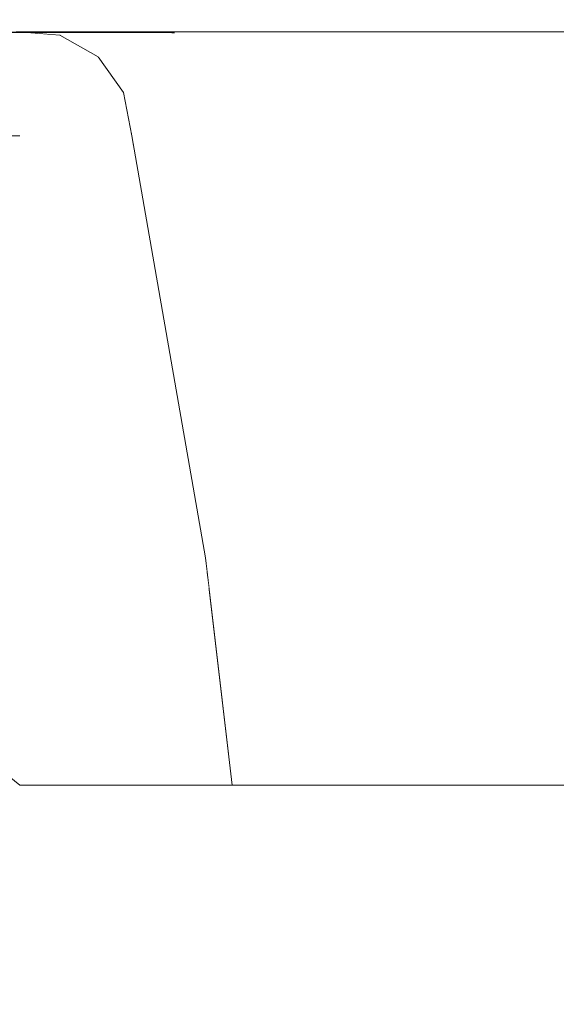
# Model space of a CAD drawing. Header units: millimetres. Extents: x 58537 to 97688, y -8921 to 14216.
# Tile 80 of 189: x 68663 to 68685, y 810 to 851. Entities that reach past the tile are written whole.
import ezdxf

# ---------------------------------------------------------------- set-up
doc = ezdxf.new("R2010")
doc.units = ezdxf.units.MM
doc.header["$MEASUREMENT"] = 0
doc.linetypes.add('Wipeout_Contour', pattern=[1000, 0, -1000])
doc.layers.add('Nowe_A-Armatura', color=7, linetype='Continuous')
doc.layers.add('Nowe_A-Wymiary-Zewnętrzne', color=7, linetype='Continuous')
doc.layers.add('Nowe_A-Armatura_Nr_pióra__1', color=7, linetype='Continuous', lineweight=13)
doc.layers.add('Nowe_A-Wymiary-Zewnętrzne_Nr_pióra__46', color=5, linetype='Continuous', lineweight=15)
doc.layers.add('Nowe_A-Wymiary-Zewnętrzne_Nr_pióra__45', color=7, linetype='Continuous', lineweight=15, true_color=0x40a5ff)
doc.layers.add('Nowe_A-Wymiary-Zewnętrzne_Nr_pióra__85', color=7, linetype='Continuous', lineweight=13, true_color=0x80c2ff)
doc.styles.add('STYL_AUTOMATYCZNY_2', font='arial.ttf')
doc.dimstyles.new('STYL_AUTOMATYCZNY__1', dxfattribs={"dimtxt": 125, "dimasz": 47.5, "dimexe": 0.18, "dimexo": 20, "dimgap": 0, "dimtad": 1, "dimdec": 1, "dimlfac": 0.1, "dimzin": 0, "dimdsep": 46, "dimtxsty": 'STYL_AUTOMATYCZNY_2', "dimblk": 'ARROWHEAD_11', "dimblk1": 'ARROWHEAD_11', "dimblk2": 'ARROWHEAD_11', "dimcen": 0.09, "dimclrd": 256, "dimclre": 256, "dimclrt": 5, "dimadec": 1, "dimazin": 0, "dimtfac": 1, "dimtdec": 4, "dimtmove": 0, "dimatfit": 3, "dimfxl": 0, "dimtolj": 1, "dimtzin": 0, "dimarcsym": 0})

# ---------------------------------------------------------------- blocks, each defined once
blk = doc.blocks.new('ElemPrzekroju_385')
at = {"color": 254, "linetype": 'Wipeout_Contour', "lineweight": 0, "ltscale": 206020.469318}
blk.add_wipeout([(68669.13, 849.96), (68667.225, 849.961), (68668.5, 849.85)], dxfattribs=at).dxf.layer = 'Nowe_A-Armatura'
at = {"color": 254, "linetype": 'Wipeout_Contour', "lineweight": 0, "ltscale": 206069.031035}
blk.add_wipeout([(68680.635, 849.998), (68682.049, 849.85), (68690.212, 849.998)], dxfattribs=at).dxf.layer = 'Nowe_A-Armatura'
at = {"color": 254, "linetype": 'Wipeout_Contour', "lineweight": 0, "ltscale": 206015.694195}
blk.add_wipeout([(68666.908, 849.961), (68665.943, 849.962), (68667.28, 849.85)], dxfattribs=at).dxf.layer = 'Nowe_A-Armatura'
at = {"color": 254, "linetype": 'Wipeout_Contour', "lineweight": 0, "ltscale": 206024.414513}
blk.add_wipeout([(68668.5, 849.85), (68670.79, 849.85), (68669.13, 849.96)], dxfattribs=at).dxf.layer = 'Nowe_A-Armatura'
at = {"color": 254, "linetype": 'Wipeout_Contour', "lineweight": 0, "ltscale": 206045.21678}
blk.add_wipeout([(68680.561, 849.998), (68673.506, 849.998), (68675.09, 849.85)], dxfattribs=at).dxf.layer = 'Nowe_A-Armatura'
at = {"color": 254, "linetype": 'Wipeout_Contour', "lineweight": 0, "ltscale": 274774.344013}
blk.add_wipeout([(68682.049, 849.85), (68691.48, 849.85), (68690.312, 849.998), (68690.212, 849.998)], dxfattribs=at).dxf.layer = 'Nowe_A-Armatura'
at = {"color": 254, "linetype": 'Wipeout_Contour', "lineweight": 0, "ltscale": 206024.92697}
blk.add_wipeout([(68668.5, 849.85), (68670.04, 848.95), (68670.79, 849.85)], dxfattribs=at).dxf.layer = 'Nowe_A-Armatura'
at = {"color": 254, "linetype": 'Wipeout_Contour', "lineweight": 0, "ltscale": 206073.311842}
blk.add_wipeout([(68682.049, 849.85), (68683.689, 848.95), (68691.48, 849.85)], dxfattribs=at).dxf.layer = 'Nowe_A-Armatura'
at = {"color": 254, "linetype": 'Wipeout_Contour', "lineweight": 0, "ltscale": 274691.517583}
blk.add_wipeout([(68666.908, 849.961), (68667.28, 849.85), (68668.5, 849.85), (68667.225, 849.961)], dxfattribs=at).dxf.layer = 'Nowe_A-Armatura'
at = {"color": 254, "linetype": 'Wipeout_Contour', "lineweight": 0, "ltscale": 274738.787364}
blk.add_wipeout([(68680.561, 849.998), (68675.09, 849.85), (68682.049, 849.85), (68680.635, 849.998)], dxfattribs=at).dxf.layer = 'Nowe_A-Armatura'
at = {"color": 254, "linetype": 'Wipeout_Contour', "lineweight": 0, "ltscale": 206029.112361}
blk.add_wipeout([(68670.04, 848.95), (68672.36, 848.95), (68670.79, 849.85)], dxfattribs=at).dxf.layer = 'Nowe_A-Armatura'
at = {"color": 254, "linetype": 'Wipeout_Contour', "lineweight": 0, "ltscale": 206083.41105}
blk.add_wipeout([(68683.689, 848.95), (68692.85, 848.95), (68691.48, 849.85)], dxfattribs=at).dxf.layer = 'Nowe_A-Armatura'
at = {"color": 254, "linetype": 'Wipeout_Contour', "lineweight": 0, "ltscale": 206020.137674}
blk.add_wipeout([(68668.86, 848.95), (68668.5, 849.85), (68667.28, 849.85)], dxfattribs=at).dxf.layer = 'Nowe_A-Armatura'
at = {"color": 254, "linetype": 'Wipeout_Contour', "lineweight": 0, "ltscale": 206049.970429}
blk.add_wipeout([(68675.09, 849.85), (68676.81, 848.95), (68682.049, 849.85)], dxfattribs=at).dxf.layer = 'Nowe_A-Armatura'
at = {"color": 254, "linetype": 'Wipeout_Contour', "lineweight": 0, "ltscale": 206023.412307}
blk.add_wipeout([(68668.5, 849.85), (68668.86, 848.95), (68670.04, 848.95)], dxfattribs=at).dxf.layer = 'Nowe_A-Armatura'
at = {"color": 254, "linetype": 'Wipeout_Contour', "lineweight": 0, "ltscale": 206058.0318}
blk.add_wipeout([(68682.049, 849.85), (68676.81, 848.95), (68683.689, 848.95)], dxfattribs=at).dxf.layer = 'Nowe_A-Armatura'
at = {"color": 254, "linetype": 'Wipeout_Contour', "lineweight": 0, "ltscale": 274707.397768}
blk.add_wipeout([(68673.32, 849.998), (68669.13, 849.96), (68670.79, 849.85), (68673.461, 849.998)], dxfattribs=at).dxf.layer = 'Nowe_A-Armatura'
at = {"color": 254, "linetype": 'Wipeout_Contour', "lineweight": 0, "ltscale": 206077.621866}
blk.add_wipeout([(68683.689, 848.95), (68684.999, 847.47), (68692.85, 848.95)], dxfattribs=at).dxf.layer = 'Nowe_A-Armatura'
at = {"color": 254, "linetype": 'Wipeout_Contour', "lineweight": 0, "ltscale": 274713.630583}
blk.add_wipeout([(68670.79, 849.85), (68675.09, 849.85), (68673.506, 849.998), (68673.461, 849.998)], dxfattribs=at).dxf.layer = 'Nowe_A-Armatura'
at = {"color": 254, "linetype": 'Wipeout_Contour', "lineweight": 0, "ltscale": 206054.673318}
blk.add_wipeout([(68676.81, 848.95), (68678.139, 847.47), (68683.689, 848.95)], dxfattribs=at).dxf.layer = 'Nowe_A-Armatura'
at = {"color": 254, "linetype": 'Wipeout_Contour', "lineweight": 0, "ltscale": 206034.143637}
blk.add_wipeout([(68672.36, 848.95), (68675.09, 849.85), (68670.79, 849.85)], dxfattribs=at).dxf.layer = 'Nowe_A-Armatura'
at = {"color": 254, "linetype": 'Wipeout_Contour', "lineweight": 0, "ltscale": 206062.216379}
blk.add_wipeout([(68683.689, 848.95), (68678.14, 847.47), (68684.999, 847.47)], dxfattribs=at).dxf.layer = 'Nowe_A-Armatura'
at = {"color": 254, "linetype": 'Wipeout_Contour', "lineweight": 0, "ltscale": 206039.89133}
blk.add_wipeout([(68675.09, 849.85), (68672.36, 848.95), (68676.81, 848.95)], dxfattribs=at).dxf.layer = 'Nowe_A-Armatura'
at = {"color": 254, "linetype": 'Wipeout_Contour', "lineweight": 0, "ltscale": 343356.500531}
blk.add_wipeout([(68662.69, 849.998), (68659.922, 849.966), (68669.13, 849.96), (68673.32, 849.998), (68664.893, 849.998)], dxfattribs=at).dxf.layer = 'Nowe_A-Armatura'
at = {"color": 254, "linetype": 'Wipeout_Contour', "lineweight": 0, "ltscale": 206029.265985}
blk.add_wipeout([(68670.04, 848.95), (68671.09, 847.47), (68672.36, 848.95)], dxfattribs=at).dxf.layer = 'Nowe_A-Armatura'
at = {"color": 254, "linetype": 'Wipeout_Contour', "lineweight": 0, "ltscale": 274654.973338}
blk.add_wipeout([(68656.1, 849.85), (68662.69, 849.85), (68658.397, 849.948), (68656.1, 849.921)], dxfattribs=at).dxf.layer = 'Nowe_A-Armatura'
at = {"color": 254, "linetype": 'Wipeout_Contour', "lineweight": 0, "ltscale": 206010.319701}
blk.add_wipeout([(68664.119, 849.963), (68665.5, 849.85), (68665.192, 849.962)], dxfattribs=at).dxf.layer = 'Nowe_A-Armatura'
at = {"color": 254, "linetype": 'Wipeout_Contour', "lineweight": 0, "ltscale": 206024.150657}
blk.add_wipeout([(68669.92, 847.47), (68670.04, 848.95), (68668.86, 848.95)], dxfattribs=at).dxf.layer = 'Nowe_A-Armatura'
at = {"color": 254, "linetype": 'Wipeout_Contour', "lineweight": 0, "ltscale": 206032.608517}
blk.add_wipeout([(68671.09, 847.47), (68673.49, 847.47), (68672.36, 848.95)], dxfattribs=at).dxf.layer = 'Nowe_A-Armatura'
at = {"color": 254, "linetype": 'Wipeout_Contour', "lineweight": 0, "ltscale": 206006.661477}
blk.add_wipeout([(68662.978, 849.964), (68664.36, 849.85), (68663.192, 849.964)], dxfattribs=at).dxf.layer = 'Nowe_A-Armatura'
at = {"color": 254, "linetype": 'Wipeout_Contour', "lineweight": 0, "ltscale": 274684.814591}
blk.add_wipeout([(68665.192, 849.962), (68665.5, 849.85), (68666.92, 849.85), (68665.55, 849.962)], dxfattribs=at).dxf.layer = 'Nowe_A-Armatura'
at = {"color": 254, "linetype": 'Wipeout_Contour', "lineweight": 0, "ltscale": 206027.145536}
blk.add_wipeout([(68670.04, 848.95), (68669.92, 847.47), (68671.09, 847.47)], dxfattribs=at).dxf.layer = 'Nowe_A-Armatura'
at = {"color": 254, "linetype": 'Wipeout_Contour', "lineweight": 0, "ltscale": 206038.633923}
blk.add_wipeout([(68673.49, 847.47), (68676.81, 848.95), (68672.36, 848.95)], dxfattribs=at).dxf.layer = 'Nowe_A-Armatura'
at = {"color": 254, "linetype": 'Wipeout_Contour', "lineweight": 0, "ltscale": 274676.653696}
blk.add_wipeout([(68663.192, 849.964), (68664.36, 849.85), (68664.65, 849.85), (68663.263, 849.964)], dxfattribs=at).dxf.layer = 'Nowe_A-Armatura'
at = {"color": 254, "linetype": 'Wipeout_Contour', "lineweight": 0, "ltscale": 206014.871495}
blk.add_wipeout([(68667.08, 848.95), (68666.92, 849.85), (68665.5, 849.85)], dxfattribs=at).dxf.layer = 'Nowe_A-Armatura'
at = {"color": 254, "linetype": 'Wipeout_Contour', "lineweight": 0, "ltscale": 206043.922843}
blk.add_wipeout([(68676.81, 848.95), (68673.49, 847.47), (68678.14, 847.47)], dxfattribs=at).dxf.layer = 'Nowe_A-Armatura'
at = {"color": 254, "linetype": 'Wipeout_Contour', "lineweight": 0, "ltscale": 206011.048132}
blk.add_wipeout([(68664.65, 849.85), (68664.36, 849.85), (68665.95, 848.95)], dxfattribs=at).dxf.layer = 'Nowe_A-Armatura'
at = {"color": 254, "linetype": 'Wipeout_Contour', "lineweight": 0, "ltscale": 206018.645172}
blk.add_wipeout([(68666.92, 849.85), (68667.08, 848.95), (68668.5, 848.95)], dxfattribs=at).dxf.layer = 'Nowe_A-Armatura'
at = {"color": 254, "linetype": 'Wipeout_Contour', "lineweight": 0, "ltscale": 206012.254141}
blk.add_wipeout([(68666.23, 848.95), (68664.65, 849.85), (68665.95, 848.95)], dxfattribs=at).dxf.layer = 'Nowe_A-Armatura'
at = {"color": 254, "linetype": 'Wipeout_Contour', "lineweight": 0, "ltscale": 206007.641796}
blk.add_wipeout([(68663.91, 849.963), (68663.263, 849.964), (68664.65, 849.85)], dxfattribs=at).dxf.layer = 'Nowe_A-Armatura'
at = {"color": 254, "linetype": 'Wipeout_Contour', "lineweight": 0, "ltscale": 274679.61953}
blk.add_wipeout([(68664.119, 849.963), (68663.91, 849.963), (68664.65, 849.85), (68665.5, 849.85)], dxfattribs=at).dxf.layer = 'Nowe_A-Armatura'
at = {"color": 254, "linetype": 'Wipeout_Contour', "lineweight": 0, "ltscale": 274674.583165}
blk.add_wipeout([(68662.978, 849.964), (68662.69, 849.964), (68662.69, 849.85), (68664.36, 849.85)], dxfattribs=at).dxf.layer = 'Nowe_A-Armatura'
at = {"color": 254, "linetype": 'Wipeout_Contour', "lineweight": 0, "ltscale": 206012.112465}
blk.add_wipeout([(68665.5, 849.85), (68664.65, 849.85), (68666.23, 848.95)], dxfattribs=at).dxf.layer = 'Nowe_A-Armatura'
at = {"color": 254, "linetype": 'Wipeout_Contour', "lineweight": 0, "ltscale": 206014.594722}
blk.add_wipeout([(68667.08, 848.95), (68665.5, 849.85), (68666.23, 848.95)], dxfattribs=at).dxf.layer = 'Nowe_A-Armatura'
at = {"color": 254, "linetype": 'Wipeout_Contour', "lineweight": 0, "ltscale": 206014.386927}
blk.add_wipeout([(68665.851, 849.962), (68665.55, 849.962), (68666.92, 849.85)], dxfattribs=at).dxf.layer = 'Nowe_A-Armatura'
at = {"color": 254, "linetype": 'Wipeout_Contour', "lineweight": 0, "ltscale": 206015.155498}
blk.add_wipeout([(68665.95, 848.95), (68667.01, 847.47), (68666.23, 848.95)], dxfattribs=at).dxf.layer = 'Nowe_A-Armatura'
at = {"color": 254, "linetype": 'Wipeout_Contour', "lineweight": 0, "ltscale": 274687.219596}
blk.add_wipeout([(68665.943, 849.962), (68665.851, 849.962), (68666.92, 849.85), (68667.28, 849.85)], dxfattribs=at).dxf.layer = 'Nowe_A-Armatura'
at = {"color": 254, "linetype": 'Wipeout_Contour', "lineweight": 0, "ltscale": 206015.993101}
blk.add_wipeout([(68667.29, 847.47), (68666.23, 848.95), (68667.01, 847.47)], dxfattribs=at).dxf.layer = 'Nowe_A-Armatura'
at = {"color": 254, "linetype": 'Wipeout_Contour', "lineweight": 0, "ltscale": 206016.027695}
blk.add_wipeout([(68666.23, 848.95), (68667.29, 847.47), (68667.08, 848.95)], dxfattribs=at).dxf.layer = 'Nowe_A-Armatura'
at = {"color": 254, "linetype": 'Wipeout_Contour', "lineweight": 0, "ltscale": 206018.510645}
blk.add_wipeout([(68668.14, 847.47), (68667.08, 848.95), (68667.29, 847.47)], dxfattribs=at).dxf.layer = 'Nowe_A-Armatura'
at = {"color": 254, "linetype": 'Wipeout_Contour', "lineweight": 0, "ltscale": 206018.742085}
blk.add_wipeout([(68667.28, 849.85), (68666.92, 849.85), (68668.5, 848.95)], dxfattribs=at).dxf.layer = 'Nowe_A-Armatura'
at = {"color": 254, "linetype": 'Wipeout_Contour', "lineweight": 0, "ltscale": 206016.997211}
blk.add_wipeout([(68667.01, 847.47), (68667.35, 845.67), (68667.29, 847.47)], dxfattribs=at).dxf.layer = 'Nowe_A-Armatura'
at = {"color": 254, "linetype": 'Wipeout_Contour', "lineweight": 0, "ltscale": 206020.114173}
blk.add_wipeout([(68668.86, 848.95), (68667.28, 849.85), (68668.5, 848.95)], dxfattribs=at).dxf.layer = 'Nowe_A-Armatura'
at = {"color": 254, "linetype": 'Wipeout_Contour', "lineweight": 0, "ltscale": 206018.244697}
blk.add_wipeout([(68667.64, 845.67), (68667.29, 847.47), (68667.35, 845.67)], dxfattribs=at).dxf.layer = 'Nowe_A-Armatura'
at = {"color": 254, "linetype": 'Wipeout_Contour', "lineweight": 0, "ltscale": 206217.404763}
blk.add_wipeout([(68873.559, 850), (68662.69, 850), (68664.893, 849.998)], dxfattribs=at).dxf.layer = 'Nowe_A-Armatura'
at = {"color": 254, "linetype": 'Wipeout_Contour', "lineweight": 0, "ltscale": 206018.828836}
blk.add_wipeout([(68667.29, 847.47), (68667.64, 845.67), (68668.14, 847.47)], dxfattribs=at).dxf.layer = 'Nowe_A-Armatura'
at = {"color": 254, "linetype": 'Wipeout_Contour', "lineweight": 0, "ltscale": 274658.512502}
blk.add_wipeout([(68662.69, 850), (68656.1, 850), (68656.1, 849.921), (68662.546, 849.997)], dxfattribs=at).dxf.layer = 'Nowe_A-Armatura'
at = {"color": 254, "linetype": 'Wipeout_Contour', "lineweight": 0, "ltscale": 206019.81777}
blk.add_wipeout([(68667.64, 845.67), (68668.49, 845.67), (68668.14, 847.47)], dxfattribs=at).dxf.layer = 'Nowe_A-Armatura'
at = {"color": 254, "linetype": 'Wipeout_Contour', "lineweight": 0, "ltscale": 206023.277514}
blk.add_wipeout([(68670.73, 828.12), (68667.35, 845.67), (68670.42, 828.12)], dxfattribs=at).dxf.layer = 'Nowe_A-Armatura'
at = {"color": 254, "linetype": 'Wipeout_Contour', "lineweight": 0, "ltscale": 206021.546203}
blk.add_wipeout([(68667.64, 845.67), (68667.35, 845.67), (68670.73, 828.12)], dxfattribs=at).dxf.layer = 'Nowe_A-Armatura'
at = {"color": 254, "linetype": 'Wipeout_Contour', "lineweight": 0, "ltscale": 206024.970822}
blk.add_wipeout([(68671.68, 828.12), (68667.64, 845.67), (68670.73, 828.12)], dxfattribs=at).dxf.layer = 'Nowe_A-Armatura'
at = {"color": 254, "linetype": 'Wipeout_Contour', "lineweight": 0, "ltscale": 206023.511459}
blk.add_wipeout([(68668.49, 845.67), (68667.64, 845.67), (68671.68, 828.12)], dxfattribs=at).dxf.layer = 'Nowe_A-Armatura'
at = {"color": 254, "linetype": 'Wipeout_Contour', "lineweight": 0, "ltscale": 206028.081556}
blk.add_wipeout([(68671.733, 818.665), (68670.42, 828.12), (68671.519, 818.665)], dxfattribs=at).dxf.layer = 'Nowe_A-Armatura'
at = {"color": 254, "linetype": 'Wipeout_Contour', "lineweight": 0, "ltscale": 274704.391084}
blk.add_wipeout([(68670.73, 828.12), (68670.42, 828.12), (68671.733, 818.665), (68671.877, 818.665)], dxfattribs=at).dxf.layer = 'Nowe_A-Armatura'
at = {"color": 254, "linetype": 'Wipeout_Contour', "lineweight": 0, "ltscale": 206029.733026}
blk.add_wipeout([(68672.521, 818.665), (68670.73, 828.12), (68671.877, 818.665)], dxfattribs=at).dxf.layer = 'Nowe_A-Armatura'
at = {"color": 254, "linetype": 'Wipeout_Contour', "lineweight": 0, "ltscale": 274707.408012}
blk.add_wipeout([(68671.68, 828.12), (68670.73, 828.12), (68672.521, 818.665), (68672.961, 818.665)], dxfattribs=at).dxf.layer = 'Nowe_A-Armatura'
at = {"color": 254, "linetype": 'Wipeout_Contour', "lineweight": 0, "ltscale": 206031.494314}
blk.add_wipeout([(68673.56, 828.11), (68669.9, 845.67), (68673.27, 828.12)], dxfattribs=at).dxf.layer = 'Nowe_A-Armatura'
at = {"color": 254, "linetype": 'Wipeout_Contour', "lineweight": 0, "ltscale": 206029.532923}
blk.add_wipeout([(68670.26, 845.67), (68669.9, 845.67), (68673.56, 828.11)], dxfattribs=at).dxf.layer = 'Nowe_A-Armatura'
at = {"color": 254, "linetype": 'Wipeout_Contour', "lineweight": 0, "ltscale": 206024.605717}
blk.add_wipeout([(68669.92, 847.47), (68669.56, 847.47), (68669.9, 845.67)], dxfattribs=at).dxf.layer = 'Nowe_A-Armatura'
at = {"color": 254, "linetype": 'Wipeout_Contour', "lineweight": 0, "ltscale": 206033.20238}
blk.add_wipeout([(68674.48, 828.07), (68670.26, 845.67), (68673.56, 828.11)], dxfattribs=at).dxf.layer = 'Nowe_A-Armatura'
at = {"color": 254, "linetype": 'Wipeout_Contour', "lineweight": 0, "ltscale": 206031.81101}
blk.add_wipeout([(68670.26, 845.67), (68674.48, 828.07), (68671.44, 845.67)], dxfattribs=at).dxf.layer = 'Nowe_A-Armatura'
at = {"color": 254, "linetype": 'Wipeout_Contour', "lineweight": 0, "ltscale": 206026.159969}
blk.add_wipeout([(68669.9, 845.67), (68670.26, 845.67), (68669.92, 847.47)], dxfattribs=at).dxf.layer = 'Nowe_A-Armatura'
at = {"color": 254, "linetype": 'Wipeout_Contour', "lineweight": 0, "ltscale": 206037.392668}
blk.add_wipeout([(68674.983, 818.665), (68673.27, 828.12), (68674.771, 818.665)], dxfattribs=at).dxf.layer = 'Nowe_A-Armatura'
at = {"color": 254, "linetype": 'Wipeout_Contour', "lineweight": 0, "ltscale": 206027.149369}
blk.add_wipeout([(68670.26, 845.67), (68671.09, 847.47), (68669.92, 847.47)], dxfattribs=at).dxf.layer = 'Nowe_A-Armatura'
at = {"color": 254, "linetype": 'Wipeout_Contour', "lineweight": 0, "ltscale": 274716.588502}
blk.add_wipeout([(68673.27, 828.12), (68674.983, 818.665), (68675.117, 818.665), (68673.56, 828.11)], dxfattribs=at).dxf.layer = 'Nowe_A-Armatura'
at = {"color": 254, "linetype": 'Wipeout_Contour', "lineweight": 0, "ltscale": 206028.221978}
blk.add_wipeout([(68671.09, 847.47), (68670.26, 845.67), (68671.44, 845.67)], dxfattribs=at).dxf.layer = 'Nowe_A-Armatura'
at = {"color": 254, "linetype": 'Wipeout_Contour', "lineweight": 0, "ltscale": 206038.855834}
blk.add_wipeout([(68675.671, 818.665), (68673.56, 828.11), (68675.117, 818.665)], dxfattribs=at).dxf.layer = 'Nowe_A-Armatura'
at = {"color": 254, "linetype": 'Wipeout_Contour', "lineweight": 0, "ltscale": 206028.458053}
blk.add_wipeout([(68673.27, 828.12), (68668.49, 845.67), (68671.68, 828.12)], dxfattribs=at).dxf.layer = 'Nowe_A-Armatura'
at = {"color": 254, "linetype": 'Wipeout_Contour', "lineweight": 0, "ltscale": 274719.357064}
blk.add_wipeout([(68673.56, 828.11), (68675.671, 818.665), (68676.098, 818.665), (68674.48, 828.07)], dxfattribs=at).dxf.layer = 'Nowe_A-Armatura'
at = {"color": 254, "linetype": 'Wipeout_Contour', "lineweight": 0, "ltscale": 206027.276595}
blk.add_wipeout([(68668.49, 845.67), (68673.27, 828.12), (68669.9, 845.67)], dxfattribs=at).dxf.layer = 'Nowe_A-Armatura'
at = {"color": 254, "linetype": 'Wipeout_Contour', "lineweight": 0, "ltscale": 206022.113872}
blk.add_wipeout([(68668.49, 845.67), (68669.56, 847.47), (68668.14, 847.47)], dxfattribs=at).dxf.layer = 'Nowe_A-Armatura'
at = {"color": 254, "linetype": 'Wipeout_Contour', "lineweight": 0, "ltscale": 206033.376253}
blk.add_wipeout([(68674.034, 818.665), (68671.68, 828.12), (68672.961, 818.665)], dxfattribs=at).dxf.layer = 'Nowe_A-Armatura'
at = {"color": 254, "linetype": 'Wipeout_Contour', "lineweight": 0, "ltscale": 206023.326874}
blk.add_wipeout([(68669.56, 847.47), (68668.49, 845.67), (68669.9, 845.67)], dxfattribs=at).dxf.layer = 'Nowe_A-Armatura'
at = {"color": 254, "linetype": 'Wipeout_Contour', "lineweight": 0, "ltscale": 274713.223066}
blk.add_wipeout([(68671.68, 828.12), (68674.034, 818.665), (68674.771, 818.665), (68673.27, 828.12)], dxfattribs=at).dxf.layer = 'Nowe_A-Armatura'
at = {"color": 254, "linetype": 'Wipeout_Contour', "lineweight": 0, "ltscale": 206019.202861}
blk.add_wipeout([(68668.14, 847.47), (68668.5, 848.95), (68667.08, 848.95)], dxfattribs=at).dxf.layer = 'Nowe_A-Armatura'
at = {"color": 254, "linetype": 'Wipeout_Contour', "lineweight": 0, "ltscale": 206037.468491}
blk.add_wipeout([(68676.47, 828.01), (68671.44, 845.67), (68674.48, 828.07)], dxfattribs=at).dxf.layer = 'Nowe_A-Armatura'
at = {"color": 254, "linetype": 'Wipeout_Contour', "lineweight": 0, "ltscale": 274687.294744}
blk.add_wipeout([(68670.565, 826.868), (68662.69, 827.54), (68662.69, 818.665), (68671.519, 818.665)], dxfattribs=at).dxf.layer = 'Nowe_A-Armatura'
at = {"color": 254, "linetype": 'Wipeout_Contour', "lineweight": 0, "ltscale": 206022.14496}
blk.add_wipeout([(68668.5, 848.95), (68668.14, 847.47), (68669.56, 847.47)], dxfattribs=at).dxf.layer = 'Nowe_A-Armatura'
at = {"color": 254, "linetype": 'Wipeout_Contour', "lineweight": 0, "ltscale": 206037.214413}
blk.add_wipeout([(68673.88, 845.67), (68671.44, 845.67), (68676.47, 828.01)], dxfattribs=at).dxf.layer = 'Nowe_A-Armatura'
at = {"color": 254, "linetype": 'Wipeout_Contour', "lineweight": 0, "ltscale": 206018.208267}
blk.add_wipeout([(68662.69, 827.54), (68670.565, 826.868), (68670.487, 827.54)], dxfattribs=at).dxf.layer = 'Nowe_A-Armatura'
at = {"color": 254, "linetype": 'Wipeout_Contour', "lineweight": 0, "ltscale": 274652.215106}
blk.add_wipeout([(68649.56, 809.56), (68662.69, 809.56), (68662.69, 818.665), (68658.624, 821.973)], dxfattribs=at).dxf.layer = 'Nowe_A-Armatura'
at = {"color": 254, "linetype": 'Wipeout_Contour', "lineweight": 0, "ltscale": 206022.809442}
blk.add_wipeout([(68668.86, 848.95), (68668.5, 848.95), (68669.56, 847.47)], dxfattribs=at).dxf.layer = 'Nowe_A-Armatura'
at = {"color": 254, "linetype": 'Wipeout_Contour', "lineweight": 0, "ltscale": 206032.043762}
blk.add_wipeout([(68671.09, 847.47), (68671.44, 845.67), (68673.49, 847.47)], dxfattribs=at).dxf.layer = 'Nowe_A-Armatura'
at = {"color": 254, "linetype": 'Wipeout_Contour', "lineweight": 0, "ltscale": 205989.847381}
blk.add_wipeout([(68662.69, 827.54), (68662.69, 845.67), (68649.56, 845.67)], dxfattribs=at).dxf.layer = 'Nowe_A-Armatura'
at = {"color": 254, "linetype": 'Wipeout_Contour', "lineweight": 0, "ltscale": 206042.403004}
blk.add_wipeout([(68674.48, 828.07), (68676.098, 818.665), (68677.18, 818.665)], dxfattribs=at).dxf.layer = 'Nowe_A-Armatura'
at = {"color": 254, "linetype": 'Wipeout_Contour', "lineweight": 0, "ltscale": 206023.877972}
blk.add_wipeout([(68669.92, 847.47), (68668.86, 848.95), (68669.56, 847.47)], dxfattribs=at).dxf.layer = 'Nowe_A-Armatura'
at = {"color": 254, "linetype": 'Wipeout_Contour', "lineweight": 0, "ltscale": 206034.104757}
blk.add_wipeout([(68671.44, 845.67), (68673.88, 845.67), (68673.49, 847.47)], dxfattribs=at).dxf.layer = 'Nowe_A-Armatura'
at = {"color": 254, "linetype": 'Wipeout_Contour', "lineweight": 0, "ltscale": 343358.977775}
blk.add_wipeout([(68667.421, 845.263), (68662.69, 845.67), (68662.69, 827.54), (68670.487, 827.54), (68670.42, 828.12)], dxfattribs=at).dxf.layer = 'Nowe_A-Armatura'
at = {"color": 254, "linetype": 'Wipeout_Contour', "lineweight": 0, "ltscale": 274725.691208}
blk.add_wipeout([(68674.48, 828.07), (68677.18, 818.665), (68678.111, 818.665), (68676.47, 828.01)], dxfattribs=at).dxf.layer = 'Nowe_A-Armatura'
at = {"color": 254, "linetype": 'Wipeout_Contour', "lineweight": 0, "ltscale": 206012.597876}
blk.add_wipeout([(68667.35, 845.67), (68662.69, 845.67), (68667.421, 845.263)], dxfattribs=at).dxf.layer = 'Nowe_A-Armatura'
at = {"color": 254, "linetype": 'Wipeout_Contour', "lineweight": 0, "ltscale": 206046.202829}
blk.add_wipeout([(68673.88, 845.67), (68676.47, 828.01), (68680.56, 827.93)], dxfattribs=at).dxf.layer = 'Nowe_A-Armatura'
at = {"color": 254, "linetype": 'Wipeout_Contour', "lineweight": 0, "ltscale": 205991.028191}
blk.add_wipeout([(68662.69, 845.67), (68656.1, 847.47), (68656.1, 845.67)], dxfattribs=at).dxf.layer = 'Nowe_A-Armatura'
at = {"color": 254, "linetype": 'Wipeout_Contour', "lineweight": 0, "ltscale": 206048.275146}
blk.add_wipeout([(68678.64, 845.67), (68673.88, 845.67), (68680.56, 827.93)], dxfattribs=at).dxf.layer = 'Nowe_A-Armatura'
at = {"color": 254, "linetype": 'Wipeout_Contour', "lineweight": 0, "ltscale": 205996.652288}
blk.add_wipeout([(68662.69, 845.67), (68662.69, 847.47), (68656.1, 847.47)], dxfattribs=at).dxf.layer = 'Nowe_A-Armatura'
at = {"color": 254, "linetype": 'Wipeout_Contour', "lineweight": 0, "ltscale": 206041.594997}
blk.add_wipeout([(68673.88, 845.67), (68678.14, 847.47), (68673.49, 847.47)], dxfattribs=at).dxf.layer = 'Nowe_A-Armatura'
at = {"color": 254, "linetype": 'Wipeout_Contour', "lineweight": 0, "ltscale": 206049.505852}
blk.add_wipeout([(68676.47, 828.01), (68678.111, 818.665), (68680.13, 818.665)], dxfattribs=at).dxf.layer = 'Nowe_A-Armatura'
at = {"color": 254, "linetype": 'Wipeout_Contour', "lineweight": 0, "ltscale": 274680.689702}
blk.add_wipeout([(68667.016, 847.433), (68662.69, 847.47), (68662.69, 845.67), (68667.35, 845.67)], dxfattribs=at).dxf.layer = 'Nowe_A-Armatura'
at = {"color": 254, "linetype": 'Wipeout_Contour', "lineweight": 0, "ltscale": 206045.899068}
blk.add_wipeout([(68678.14, 847.47), (68673.88, 845.67), (68678.64, 845.67)], dxfattribs=at).dxf.layer = 'Nowe_A-Armatura'
at = {"color": 254, "linetype": 'Wipeout_Contour', "lineweight": 0, "ltscale": 274738.582903}
blk.add_wipeout([(68676.47, 828.01), (68680.13, 818.665), (68682.069, 818.665), (68680.56, 827.93)], dxfattribs=at).dxf.layer = 'Nowe_A-Armatura'
at = {"layer": 'Nowe_A-Armatura_Nr_pióra__1', "color": 7, "linetype": 'Continuous', "lineweight": 13}
for p, q in [((68662.69, 845.67), (68649.56, 845.67)), ((68667.35, 845.67), (68670.42, 828.12))]:
    blk.add_line(p, q, dxfattribs=at)
at = {"color": 254, "linetype": 'Wipeout_Contour', "lineweight": 0, "ltscale": 206011.911461}
blk.add_wipeout([(68662.69, 847.47), (68667.016, 847.433), (68667.01, 847.47)], dxfattribs=at).dxf.layer = 'Nowe_A-Armatura'
at = {"color": 254, "linetype": 'Wipeout_Contour', "lineweight": 0, "ltscale": 206061.215706}
blk.add_wipeout([(68686.58, 827.85), (68678.64, 845.67), (68680.56, 827.93)], dxfattribs=at).dxf.layer = 'Nowe_A-Armatura'
at = {"color": 254, "linetype": 'Wipeout_Contour', "lineweight": 0, "ltscale": 205991.090848}
blk.add_wipeout([(68662.69, 847.47), (68656.1, 848.95), (68656.1, 847.47)], dxfattribs=at).dxf.layer = 'Nowe_A-Armatura'
at = {"color": 254, "linetype": 'Wipeout_Contour', "lineweight": 0, "ltscale": 206065.770221}
blk.add_wipeout([(68678.64, 845.67), (68686.58, 827.85), (68685.51, 845.67)], dxfattribs=at).dxf.layer = 'Nowe_A-Armatura'
at = {"color": 254, "linetype": 'Wipeout_Contour', "lineweight": 0, "ltscale": 205996.711057}
blk.add_wipeout([(68662.69, 847.47), (68662.69, 848.95), (68656.1, 848.95)], dxfattribs=at).dxf.layer = 'Nowe_A-Armatura'
at = {"color": 254, "linetype": 'Wipeout_Contour', "lineweight": 0, "ltscale": 206057.874728}
blk.add_wipeout([(68678.14, 847.47), (68678.64, 845.67), (68684.999, 847.47)], dxfattribs=at).dxf.layer = 'Nowe_A-Armatura'
at = {"color": 254, "linetype": 'Wipeout_Contour', "lineweight": 0, "ltscale": 206062.457804}
blk.add_wipeout([(68684.933, 818.665), (68680.56, 827.93), (68682.069, 818.665)], dxfattribs=at).dxf.layer = 'Nowe_A-Armatura'
at = {"color": 254, "linetype": 'Wipeout_Contour', "lineweight": 0, "ltscale": 274679.550557}
blk.add_wipeout([(68665.966, 848.927), (68662.69, 848.95), (68662.69, 847.47), (68667.01, 847.47)], dxfattribs=at).dxf.layer = 'Nowe_A-Armatura'
at = {"color": 254, "linetype": 'Wipeout_Contour', "lineweight": 0, "ltscale": 206064.356865}
blk.add_wipeout([(68684.999, 847.47), (68678.64, 845.67), (68685.51, 845.67)], dxfattribs=at).dxf.layer = 'Nowe_A-Armatura'
at = {"color": 254, "linetype": 'Wipeout_Contour', "lineweight": 0, "ltscale": 274759.20619}
blk.add_wipeout([(68686.58, 827.85), (68680.56, 827.93), (68684.933, 818.665), (68687.828, 818.665)], dxfattribs=at).dxf.layer = 'Nowe_A-Armatura'
at = {"layer": 'Nowe_A-Armatura_Nr_pióra__1', "color": 7, "linetype": 'Continuous', "lineweight": 13}
blk.add_line((68667.01, 847.47), (68667.35, 845.67), dxfattribs=at)
at = {"color": 254, "linetype": 'Wipeout_Contour', "lineweight": 0, "ltscale": 206009.859553}
blk.add_wipeout([(68662.69, 848.95), (68665.966, 848.927), (68665.95, 848.95)], dxfattribs=at).dxf.layer = 'Nowe_A-Armatura'
at = {"color": 254, "linetype": 'Wipeout_Contour', "lineweight": 0, "ltscale": 275198.044215}
blk.add_wipeout([(68769.474, 818.665), (68662.69, 809.56), (68873.559, 809.56), (68873.559, 818.665)], dxfattribs=at).dxf.layer = 'Nowe_A-Armatura'
at = {"color": 254, "linetype": 'Wipeout_Contour', "lineweight": 0, "ltscale": 205991.13854}
blk.add_wipeout([(68662.69, 848.95), (68656.1, 849.85), (68656.1, 848.95)], dxfattribs=at).dxf.layer = 'Nowe_A-Armatura'
at = {"color": 254, "linetype": 'Wipeout_Contour', "lineweight": 0, "ltscale": 206109.884158}
blk.add_wipeout([(68662.69, 809.56), (68769.474, 818.665), (68662.69, 818.665)], dxfattribs=at).dxf.layer = 'Nowe_A-Armatura'
at = {"layer": 'Nowe_A-Armatura_Nr_pióra__1', "color": 7, "linetype": 'Continuous', "lineweight": 13}
blk.add_line((68670.42, 828.12), (68671.519, 818.665), dxfattribs=at)
at = {"layer": 'Nowe_A-Armatura_Nr_pióra__1', "color": 7, "linetype": 'Continuous', "lineweight": 13, "flags": 128}
for points in [[(68640.323, 845.67), (68644.501, 838.527), (68649.56, 829.878), (68650.52, 828.867), (68651.782, 827.54), (68658.624, 821.973), (68662.69, 818.665)], [(68662.69, 818.665), (68769.474, 818.665), (68873.559, 818.665), (68881.945, 819.175), (68889.062, 819.763), (68903.831, 827.54), (68904.808, 828.218), (68918.145, 845.67)]]:
    blk.add_lwpolyline(points, dxfattribs=at)
at = {"color": 254, "linetype": 'Wipeout_Contour', "lineweight": 0, "ltscale": 205996.751616}
blk.add_wipeout([(68662.69, 848.95), (68662.69, 849.85), (68656.1, 849.85)], dxfattribs=at).dxf.layer = 'Nowe_A-Armatura'
at = {"color": 254, "linetype": 'Wipeout_Contour', "lineweight": 0, "ltscale": 274677.198345}
blk.add_wipeout([(68664.372, 849.843), (68662.69, 849.85), (68662.69, 848.95), (68665.95, 848.95)], dxfattribs=at).dxf.layer = 'Nowe_A-Armatura'
at = {"layer": 'Nowe_A-Armatura_Nr_pióra__1', "color": 7, "linetype": 'Continuous', "lineweight": 13}
blk.add_line((68665.95, 848.95), (68667.01, 847.47), dxfattribs=at)
at = {"color": 254, "linetype": 'Wipeout_Contour', "lineweight": 0, "ltscale": 206006.712089}
blk.add_wipeout([(68662.69, 849.85), (68664.372, 849.843), (68664.36, 849.85)], dxfattribs=at).dxf.layer = 'Nowe_A-Armatura'
at = {"layer": 'Nowe_A-Armatura_Nr_pióra__1', "color": 7, "linetype": 'Continuous', "lineweight": 13}
for p, q in [((68669.13, 849.96), (68659.881, 849.965)), ((68662.983, 849.963), (68664.36, 849.85)), ((68664.36, 849.85), (68665.95, 848.95))]:
    blk.add_line(p, q, dxfattribs=at)
at = {"layer": 'Nowe_A-Armatura_Nr_pióra__1', "color": 7, "linetype": 'Continuous', "lineweight": 13, "flags": 128}
blk.add_lwpolyline([(68916.544, 847.47), (68913.869, 848.287), (68911.696, 848.95), (68909.664, 849.203), (68905.29, 849.748), (68904.451, 849.802), (68903.715, 849.85), (68896.533, 849.917), (68889.47, 849.983), (68887.822, 849.984), (68873.559, 849.998), (68664.893, 849.998), (68662.69, 849.998), (68662.546, 849.997), (68656.1, 849.921), (68651.735, 849.85), (68649.56, 849.606), (68644.942, 848.95), (68643.1, 848.309), (68641.134, 847.47)], dxfattribs=at)
blk = doc.blocks.new('*D1013')
at = {"layer": 'Nowe_A-Wymiary-Zewnętrzne_Nr_pióra__45', "linetype": 'Continuous', "lineweight": 15, "true_color": 0x40a5ff}
for points in [[(93173.538, 2200), (93174.489, 2195.216), (93177.199, 2191.161), (93181.254, 2188.452), (93186.038, 2187.5), (93190.822, 2188.452), (93194.877, 2191.161), (93197.586, 2195.216), (93198.538, 2200), (93197.586, 2204.784), (93194.877, 2208.839), (93190.822, 2211.548), (93186.038, 2212.5), (93181.254, 2211.548), (93177.199, 2208.839), (93174.489, 2204.784)], [(93173.538, 0), (93174.489, -4.784), (93177.199, -8.839), (93181.254, -11.548), (93186.038, -12.5), (93190.822, -11.548), (93194.877, -8.839), (93197.586, -4.784), (93198.538, 0), (93197.586, 4.784), (93194.877, 8.839), (93190.822, 11.548), (93186.038, 12.5), (93181.254, 11.548), (93177.199, 8.839), (93174.489, 4.784)]]:
    blk.add_hatch(color=161, dxfattribs=at).paths.add_polyline_path(points)
at = {"layer": 'Nowe_A-Wymiary-Zewnętrzne_Nr_pióra__45', "color": 161, "linetype": 'Continuous', "lineweight": 15, "true_color": 0x40a5ff}
for centre in [(93186.038, 2200), (93186.038, 0)]:
    blk.add_circle(centre, 12.5, dxfattribs=at)
at = {"layer": 'Nowe_A-Wymiary-Zewnętrzne_Nr_pióra__85', "color": 151, "linetype": 'Continuous', "lineweight": 13, "true_color": 0x80c2ff}
for p, q in [((93173.538, 2200), (93139.163, 2200)), ((93232.913, 2200), (93198.538, 2200)), ((93186.038, 12.5), (93186.038, 2187.5)), ((93173.538, 0), (93139.163, 0)), ((93232.913, 0), (93198.538, 0))]:
    blk.add_line(p, q, dxfattribs=at)
at = {"layer": 'Nowe_A-Wymiary-Zewnętrzne_Nr_pióra__46', "color": 5, "lineweight": 15, "char_height": 125, "attachment_point": 7, "rotation": 90, "style": 'STYL_AUTOMATYCZNY_2'}
for s, insert in [('\\A1;{\\pql;\\fArial|b0|i0|c238|p0;\\W1.000000;220,0}', (93161.038, 1052.33)), ('\\A1;{\\pql;\\fArial|b0|i0|c238|p0;\\W1.000000;14,0}', (93161.038, 12.5))]:
    blk.add_mtext(s, dxfattribs=dict(at, insert=insert))
blk = doc.blocks.new('ARROWHEAD_11')
at = {"color": 0, "linetype": 'Continuous', "lineweight": 0}
blk.add_line((0, 0), (-1, 0), dxfattribs=at)
at = {"color": 0, "linetype": 'Continuous', "lineweight": 0, "const_width": 0.25, "flags": 128}
blk.add_lwpolyline([(-0.125, 0, 1), (0.125, 0, 1)], format="xyb", close=True, dxfattribs=at)
blk = doc.blocks.new('*D1027')
at = {"layer": 'Nowe_A-Wymiary-Zewnętrzne_Nr_pióra__45', "linetype": 'Continuous', "lineweight": 15, "true_color": 0x40a5ff}
for points in [[(93506.731, 12845.374), (93507.682, 12840.591), (93510.392, 12836.535), (93514.447, 12833.826), (93519.231, 12832.874), (93524.014, 12833.826), (93528.07, 12836.535), (93530.779, 12840.591), (93531.731, 12845.374), (93530.779, 12850.158), (93528.07, 12854.213), (93524.014, 12856.923), (93519.231, 12857.874), (93514.447, 12856.923), (93510.392, 12854.213), (93507.682, 12850.158)], [(93506.731, -450), (93507.682, -454.784), (93510.392, -458.839), (93514.447, -461.548), (93519.231, -462.5), (93524.014, -461.548), (93528.07, -458.839), (93530.779, -454.784), (93531.731, -450), (93530.779, -445.216), (93528.07, -441.161), (93524.014, -438.452), (93519.231, -437.5), (93514.447, -438.452), (93510.392, -441.161), (93507.682, -445.216)]]:
    blk.add_hatch(color=161, dxfattribs=at).paths.add_polyline_path(points)
at = {"layer": 'Nowe_A-Wymiary-Zewnętrzne_Nr_pióra__45', "color": 161, "linetype": 'Continuous', "lineweight": 15, "true_color": 0x40a5ff}
for centre in [(93519.231, 12845.374), (93519.231, -450)]:
    blk.add_circle(centre, 12.5, dxfattribs=at)
at = {"layer": 'Nowe_A-Wymiary-Zewnętrzne_Nr_pióra__85', "color": 151, "linetype": 'Continuous', "lineweight": 13, "true_color": 0x80c2ff}
for p, q in [((93519.231, 12857.874), (93519.231, 12870.374)), ((93506.731, 12845.374), (93472.356, 12845.374)), ((93566.106, 12845.374), (93531.731, 12845.374)), ((93519.231, -437.5), (93519.231, 12832.874)), ((93506.731, -450), (93472.356, -450)), ((93566.106, -450), (93531.731, -450)), ((93519.231, -475), (93519.231, -462.5))]:
    blk.add_line(p, q, dxfattribs=at)
at = {"layer": 'Nowe_A-Wymiary-Zewnętrzne_Nr_pióra__46', "color": 5, "lineweight": 15, "insert": (93494.231, 5911.708), "char_height": 125, "attachment_point": 7, "rotation": 90, "style": 'STYL_AUTOMATYCZNY_2'}
blk.add_mtext('\\A1;{\\pql;\\fArial|b0|i0|c238|p0;\\W1.000000;1\xa0329,5}', dxfattribs=at)
blk = doc.blocks.new('*D1032')
at = {"layer": 'Nowe_A-Wymiary-Zewnętrzne_Nr_pióra__45', "linetype": 'Continuous', "lineweight": 15, "true_color": 0x40a5ff}
for points in [[(90228.509, 2200), (90229.46, 2195.216), (90232.17, 2191.161), (90236.225, 2188.452), (90241.009, 2187.5), (90245.792, 2188.452), (90249.848, 2191.161), (90252.557, 2195.216), (90253.509, 2200), (90252.557, 2204.784), (90249.848, 2208.839), (90245.792, 2211.548), (90241.009, 2212.5), (90236.225, 2211.548), (90232.17, 2208.839), (90229.46, 2204.784)], [(90228.509, 0), (90229.46, -4.784), (90232.17, -8.839), (90236.225, -11.548), (90241.009, -12.5), (90245.792, -11.548), (90249.848, -8.839), (90252.557, -4.784), (90253.509, 0), (90252.557, 4.784), (90249.848, 8.839), (90245.792, 11.548), (90241.009, 12.5), (90236.225, 11.548), (90232.17, 8.839), (90229.46, 4.784)]]:
    blk.add_hatch(color=161, dxfattribs=at).paths.add_polyline_path(points)
at = {"layer": 'Nowe_A-Wymiary-Zewnętrzne_Nr_pióra__45', "color": 161, "linetype": 'Continuous', "lineweight": 15, "true_color": 0x40a5ff}
for centre in [(90241.009, 2200), (90241.009, 0)]:
    blk.add_circle(centre, 12.5, dxfattribs=at)
at = {"layer": 'Nowe_A-Wymiary-Zewnętrzne_Nr_pióra__85', "color": 151, "linetype": 'Continuous', "lineweight": 13, "true_color": 0x80c2ff}
for p, q in [((90228.509, 2200), (90194.134, 2200)), ((90287.884, 2200), (90253.509, 2200)), ((90241.009, 12.5), (90241.009, 2187.5)), ((90228.509, 0), (90194.134, 0)), ((90287.884, 0), (90253.509, 0))]:
    blk.add_line(p, q, dxfattribs=at)
at = {"layer": 'Nowe_A-Wymiary-Zewnętrzne_Nr_pióra__46', "color": 5, "lineweight": 15, "char_height": 125, "attachment_point": 7, "rotation": 90, "style": 'STYL_AUTOMATYCZNY_2'}
for s, insert in [('\\A1;{\\pql;\\fArial|b0|i0|c238|p0;\\W1.000000;34,0}', (90216.009, 1853.85)), ('\\A1;{\\pql;\\fArial|b0|i0|c238|p0;\\W1.000000;220,0}', (90216.009, 718.68))]:
    blk.add_mtext(s, dxfattribs=dict(at, insert=insert))
blk = doc.blocks.new('*D1049')
at = {"layer": 'Nowe_A-Wymiary-Zewnętrzne_Nr_pióra__45', "linetype": 'Continuous', "lineweight": 15, "true_color": 0x40a5ff}
for points in [[(77300.152, 1370), (77301.104, 1365.216), (77303.813, 1361.161), (77307.869, 1358.452), (77312.652, 1357.5), (77317.436, 1358.452), (77321.491, 1361.161), (77324.201, 1365.216), (77325.152, 1370), (77324.201, 1374.784), (77321.491, 1378.839), (77317.436, 1381.548), (77312.652, 1382.5), (77307.869, 1381.548), (77303.813, 1378.839), (77301.104, 1374.784)], [(77300.152, 0), (77301.104, -4.784), (77303.813, -8.839), (77307.869, -11.548), (77312.652, -12.5), (77317.436, -11.548), (77321.491, -8.839), (77324.201, -4.784), (77325.152, 0), (77324.201, 4.784), (77321.491, 8.839), (77317.436, 11.548), (77312.652, 12.5), (77307.869, 11.548), (77303.813, 8.839), (77301.104, 4.784)]]:
    blk.add_hatch(color=161, dxfattribs=at).paths.add_polyline_path(points)
at = {"layer": 'Nowe_A-Wymiary-Zewnętrzne_Nr_pióra__45', "color": 161, "linetype": 'Continuous', "lineweight": 15, "true_color": 0x40a5ff}
for centre in [(77312.652, 1370), (77312.652, 0)]:
    blk.add_circle(centre, 12.5, dxfattribs=at)
at = {"layer": 'Nowe_A-Wymiary-Zewnętrzne_Nr_pióra__85', "color": 151, "linetype": 'Continuous', "lineweight": 13, "true_color": 0x80c2ff}
for p, q in [((77300.152, 1370), (77265.777, 1370)), ((77359.527, 1370), (77325.152, 1370)), ((77312.652, 12.5), (77312.652, 1357.5)), ((77300.152, 0), (77265.777, 0)), ((77359.527, 0), (77325.152, 0))]:
    blk.add_line(p, q, dxfattribs=at)
at = {"layer": 'Nowe_A-Wymiary-Zewnętrzne_Nr_pióra__46', "color": 5, "lineweight": 15, "char_height": 125, "attachment_point": 7, "rotation": 90, "style": 'STYL_AUTOMATYCZNY_2'}
for s, insert in [('\\A1;{\\pql;\\fArial|b0|i0|c238|p0;\\W1.000000;16,0}', (77287.652, 1023.85)), ('\\A1;{\\pql;\\fArial|b0|i0|c238|p0;\\W1.000000;137,0}', (77287.652, 303.68))]:
    blk.add_mtext(s, dxfattribs=dict(at, insert=insert))

msp = doc.modelspace()

# ---------------------------------------------------------------- block references
at = {"layer": 'Nowe_A-Armatura', "lineweight": 0}
msp.add_blockref('ElemPrzekroju_385', (0, 0), dxfattribs=at)

# ---------------------------------------------------------------- next in the draw order: dimensions: what is measured, and where the dimension line sits
at = {"layer": 'Nowe_A-Wymiary-Zewnętrzne', "color": 151, "linetype": 'Continuous', "lineweight": 13, "true_color": 0x80c2ff}
for base, p1, p2, picture, middle in [((93519.231, 12845.374), (63041.84, -450), (64717.212, 12845.374), '*D1027', (93431.731, 6192.829)), ((93186.038, 2200), (58537.267, 0), (64770.072, 2200), '*D1013', (93098.538, 1261.717)), ((90241.009, 2200), (58537.267, 0), (65240.072, 2200), '*D1032', (90153.509, 928.067)), ((77312.652, 1370), (58537.267, 0), (77870.072, 1370), '*D1049', (77225.152, 513.067))]:
    dim = msp.add_linear_dim(base=base, p1=p1, p2=p2, angle=90, dimstyle='STYL_AUTOMATYCZNY__1', dxfattribs=at)
    dim.commit()
    dim.dimension.update_dxf_attribs({"geometry": picture, "text_midpoint": middle, "dimtype": 160, "text_rotation": 90})

doc.saveas('drawing.dxf')
